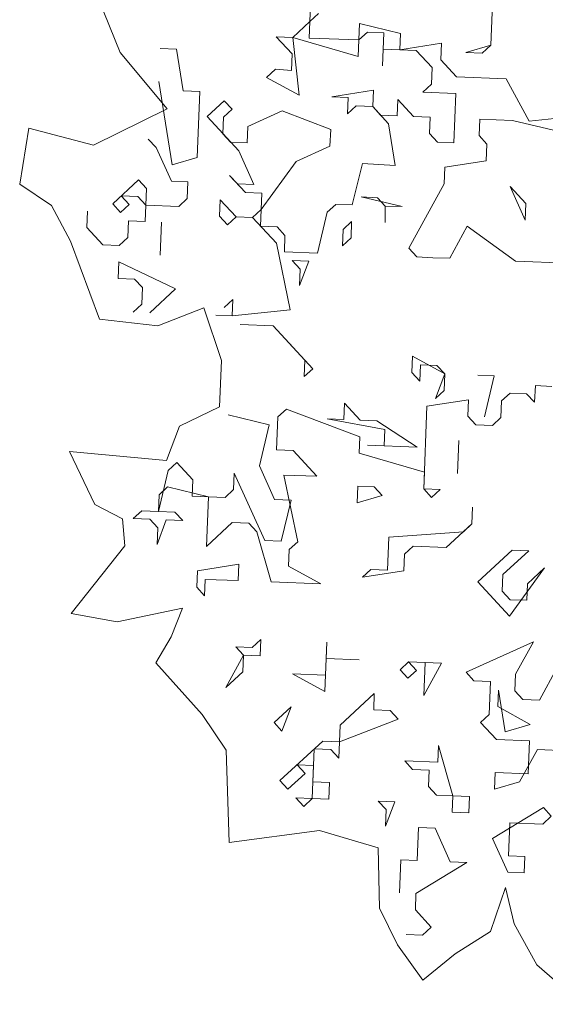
# Model space of a CAD drawing. Header units: metres. Extents: x -228 to 168, y -124 to 293.
# Tile 133 of 256: x 114.52 to 118.04, y 27.14 to 33.73. Entities that reach past the tile are written whole.
import ezdxf

# ---------------------------------------------------------------- set-up
doc = ezdxf.new("R2010")
doc.units = ezdxf.units.M
doc.header["$MEASUREMENT"] = 0
doc.layers.add('Bepflanzung.3 _ UMGEBUNG', color=7, linetype='Continuous')

msp = doc.modelspace()

# ---------------------------------------------------------------- linework, layer by layer
at = {"layer": 'Bepflanzung.3 _ UMGEBUNG', "color": 33, "linetype": 'Continuous', "lineweight": 18, "true_color": 0xa89c73}
for p, q in [((114.9903, 34.0138), (115.1927, 33.5067)), ((116.4634, 33.7136), (116.4677, 33.824)), ((116.5207, 33.7666), (116.4634, 33.7136)), ((117.6732, 33.5552), (117.6819, 33.776)), ((117.6819, 33.776), (117.6732, 33.5552)), ((116.3486, 33.6076), (116.4634, 33.7136)), ((116.4634, 33.7136), (116.459, 33.6032)), ((116.7901, 33.5901), (116.7945, 33.7005)), ((116.7945, 33.7005), (117.0683, 33.6344)), ((116.3443, 33.4972), (116.2383, 33.612)), ((116.2383, 33.612), (116.3486, 33.6076)), ((116.7858, 33.4798), (116.3486, 33.6076)), ((116.3486, 33.6076), (116.3914, 33.2217)), ((116.459, 33.6032), (116.7901, 33.5901)), ((116.7901, 33.5901), (116.7858, 33.4798)), ((116.8475, 33.6432), (116.7901, 33.5901)), ((116.9579, 33.6388), (116.8475, 33.6432)), ((116.9492, 33.418), (116.9579, 33.6388)), ((117.0683, 33.6344), (117.0639, 33.524)), ((115.4612, 33.5321), (115.5716, 33.5278)), ((115.5716, 33.5278), (115.6159, 33.2496)), ((116.9535, 33.5284), (116.9492, 33.418)), ((117.1743, 33.5197), (116.9535, 33.5284)), ((117.0639, 33.524), (117.342, 33.5683)), ((117.2803, 33.4049), (117.1743, 33.5197)), ((117.342, 33.5683), (117.3377, 33.458)), ((117.6732, 33.5552), (117.5054, 33.5066)), ((117.6158, 33.5022), (117.6732, 33.5552)), ((115.1927, 33.5067), (115.5091, 33.1298)), ((116.3399, 33.3868), (116.3443, 33.4972)), ((117.3377, 33.458), (117.4437, 33.3432)), ((117.5054, 33.5066), (117.6158, 33.5022)), ((116.1722, 33.3382), (116.2324, 33.3939)), ((116.2324, 33.3939), (116.3399, 33.3868)), ((117.2759, 33.2946), (117.2803, 33.4049)), ((116.3914, 33.2217), (116.1722, 33.3382)), ((117.4437, 33.3432), (117.7748, 33.3301)), ((117.7748, 33.3301), (117.9295, 33.0476)), ((115.5411, 32.7551), (115.4525, 33.3114)), ((117.2186, 33.2416), (117.2759, 33.2946)), ((115.6159, 33.2496), (115.7263, 33.2453)), ((115.7263, 33.2453), (115.7088, 32.8038)), ((116.6093, 33.2104), (116.8874, 33.2546)), ((116.7197, 33.206), (116.6093, 33.2104)), ((116.7153, 33.0956), (116.7197, 33.206)), ((116.8874, 33.2546), (116.8831, 33.1443)), ((117.0465, 33.0825), (117.0508, 33.1929)), ((117.0508, 33.1929), (117.1568, 33.0782)), ((117.4393, 33.2328), (117.2186, 33.2416)), ((117.4262, 32.9017), (117.4393, 33.2328)), ((115.5091, 33.1298), (115.0148, 32.8873)), ((115.7749, 33.0775), (115.8897, 33.1835)), ((115.9427, 33.1262), (115.8853, 33.0732)), ((115.8897, 33.1835), (115.9427, 33.1262)), ((116.7727, 33.1486), (116.7153, 33.0956)), ((116.8831, 33.1443), (116.7727, 33.1486)), ((116.9891, 33.0295), (116.8831, 33.1443)), ((116.8831, 33.1443), (116.9361, 33.0869)), ((115.987, 32.848), (115.7749, 33.0775)), ((115.8853, 33.0732), (115.8809, 32.9628)), ((116.0487, 33.0114), (116.2767, 33.1157)), ((116.2767, 33.1157), (116.6035, 32.9923)), ((116.9361, 33.0869), (117.0465, 33.0825)), ((117.1568, 33.0782), (117.2672, 33.0738)), ((117.2672, 33.0738), (117.2629, 32.9634)), ((117.5984, 33.0607), (117.594, 32.9503)), ((117.8191, 33.052), (117.5984, 33.0607)), ((117.9295, 33.0476), (118.318, 33.0875)), ((114.5837, 32.9999), (114.5218, 32.6254)), ((115.0148, 32.8873), (114.5837, 32.9999)), ((116.0443, 32.901), (116.0487, 33.0114)), ((116.6035, 32.9923), (116.5962, 32.8792)), ((117.0334, 32.7514), (116.9891, 33.0295)), ((118.0929, 32.9859), (117.8191, 33.052)), ((115.4351, 32.8698), (115.3821, 32.9272)), ((115.8809, 32.9628), (115.9339, 32.9054)), ((117.2629, 32.9634), (117.3159, 32.9061)), ((117.594, 32.9503), (117.647, 32.893)), ((115.5367, 32.6447), (115.4351, 32.8698)), ((115.9339, 32.9054), (116.0443, 32.901)), ((116.5962, 32.8792), (116.3711, 32.7776)), ((117.3159, 32.9061), (117.4262, 32.9017)), ((117.647, 32.893), (117.6426, 32.7826)), ((115.7088, 32.8038), (115.5411, 32.7551)), ((116.0886, 32.6229), (115.987, 32.848)), ((116.3711, 32.7776), (116.1373, 32.4552)), ((116.7465, 32.4864), (116.8155, 32.7628)), ((116.8155, 32.7628), (117.0334, 32.7514)), ((117.3645, 32.7383), (117.3601, 32.6279)), ((117.6426, 32.7826), (117.3645, 32.7383)), ((116.0312, 32.5699), (115.9252, 32.6846)), ((115.9252, 32.6846), (115.9782, 32.6273)), ((114.5218, 32.6254), (114.7338, 32.4825)), ((115.1438, 32.4944), (115.316, 32.6535)), ((115.316, 32.6535), (115.369, 32.5961)), ((115.6471, 32.6404), (115.5367, 32.6447)), ((115.6427, 32.53), (115.6471, 32.6404)), ((115.9782, 32.6273), (116.0886, 32.6229)), ((117.3601, 32.6279), (117.1248, 32.1978)), ((117.8017, 32.6105), (117.9033, 32.3854)), ((117.9077, 32.4957), (117.8017, 32.6105)), ((115.3116, 32.5431), (115.2012, 32.5474)), ((115.2012, 32.5474), (115.2542, 32.4901)), ((115.3646, 32.4857), (115.3116, 32.5431)), ((115.369, 32.5961), (115.3646, 32.4857)), ((116.1416, 32.5655), (116.0312, 32.5699)), ((116.1373, 32.4552), (116.1416, 32.5655)), ((116.9143, 32.535), (116.8068, 32.542)), ((116.8068, 32.542), (117.0805, 32.4759)), ((116.9673, 32.4776), (116.9143, 32.535)), ((114.7338, 32.4825), (114.8612, 32.2443)), ((115.1968, 32.4371), (115.1438, 32.4944)), ((115.2542, 32.4901), (115.1968, 32.4371)), ((115.3602, 32.3753), (115.3646, 32.4857)), ((115.3646, 32.4857), (115.5854, 32.477)), ((115.5854, 32.477), (115.6427, 32.53)), ((115.8591, 32.4109), (115.8635, 32.5213)), ((115.8635, 32.5213), (115.9695, 32.4065)), ((116.5788, 32.4377), (116.6361, 32.4907)), ((116.6361, 32.4907), (116.7465, 32.4864)), ((116.9673, 32.4776), (116.9658, 32.3699)), ((116.9658, 32.3699), (116.9673, 32.4776)), ((117.0805, 32.4759), (116.9673, 32.4776)), ((117.9033, 32.3854), (117.9077, 32.4957)), ((114.9761, 32.4458), (114.9717, 32.3354)), ((115.9121, 32.3535), (115.8591, 32.4109)), ((115.9695, 32.4065), (115.9121, 32.3535)), ((116.0799, 32.4022), (115.9695, 32.4065)), ((115.9695, 32.4065), (116.0799, 32.4022)), ((116.0799, 32.4022), (116.1373, 32.4552)), ((116.2389, 32.23), (116.0799, 32.4022)), ((116.1373, 32.4552), (116.1329, 32.3448)), ((116.5127, 32.1639), (116.5788, 32.4377)), ((114.9717, 32.3354), (115.0777, 32.2207)), ((115.2455, 32.2693), (115.2499, 32.3797)), ((115.2499, 32.3797), (115.3602, 32.3753)), ((115.4619, 32.1502), (115.4706, 32.371)), ((115.4706, 32.371), (115.4619, 32.1502)), ((116.1329, 32.3448), (116.2433, 32.3404)), ((116.2433, 32.3404), (116.2963, 32.283)), ((116.6848, 32.323), (116.7422, 32.376)), ((116.7422, 32.376), (116.7378, 32.2656)), ((117.3986, 32.1317), (117.5148, 32.3454)), ((117.5148, 32.3454), (117.8372, 32.1116)), ((115.1881, 32.2163), (115.2455, 32.2693)), ((116.2963, 32.283), (116.2919, 32.1727)), ((116.6804, 32.2126), (116.6848, 32.323)), ((114.8612, 32.2443), (115.056, 31.7231)), ((115.0777, 32.2207), (115.1881, 32.2163)), ((116.3318, 31.7842), (116.2389, 32.23)), ((116.7378, 32.2656), (116.6804, 32.2126)), ((116.2919, 32.1727), (116.5127, 32.1639)), ((117.1248, 32.1978), (117.1778, 32.1404)), ((117.1778, 32.1404), (117.2853, 32.1334)), ((115.1794, 31.9955), (115.1838, 32.1059)), ((115.1838, 32.1059), (115.5635, 31.9251)), ((116.3449, 32.1153), (116.4553, 32.1109)), ((116.3979, 32.0579), (116.3449, 32.1153)), ((116.4553, 32.1109), (116.3936, 31.9475)), ((117.2853, 32.1334), (117.3986, 32.1317)), ((117.8372, 32.1116), (118.3891, 32.0898)), ((116.3936, 31.9475), (116.3979, 32.0579)), ((115.2898, 31.9912), (115.1794, 31.9955)), ((115.3428, 31.9338), (115.2898, 31.9912)), ((115.3384, 31.8234), (115.3428, 31.9338)), ((115.5635, 31.9251), (115.3914, 31.7661)), ((115.281, 31.7704), (115.3384, 31.8234)), ((115.8903, 31.8016), (115.9477, 31.8546)), ((115.9477, 31.8546), (115.9433, 31.7442)), ((115.4461, 31.6792), (115.7531, 31.7988)), ((115.7531, 31.7988), (115.8709, 31.4454)), ((115.9433, 31.7442), (115.8329, 31.7486)), ((115.9433, 31.7442), (116.3318, 31.7842)), ((115.056, 31.7231), (115.4461, 31.6792)), ((116.2171, 31.6781), (115.9963, 31.6869)), ((115.9963, 31.6869), (116.2171, 31.6781)), ((116.4291, 31.4487), (116.2171, 31.6781)), ((116.2171, 31.6781), (116.4821, 31.3913)), ((115.8709, 31.4454), (115.8587, 31.1358)), ((116.4248, 31.3383), (116.4291, 31.4487)), ((117.1444, 31.3651), (117.1488, 31.4755)), ((117.1488, 31.4755), (117.3652, 31.3564)), ((117.2018, 31.4181), (117.1974, 31.3077)), ((117.3122, 31.4138), (117.2018, 31.4181)), ((117.3652, 31.3564), (117.3122, 31.4138)), ((116.4821, 31.3913), (116.4248, 31.3383)), ((117.1974, 31.3077), (117.1444, 31.3651)), ((117.3652, 31.3564), (117.3034, 31.193)), ((117.3608, 31.246), (117.3652, 31.3564)), ((117.5859, 31.3477), (117.6963, 31.3433)), ((117.6963, 31.3433), (117.5859, 31.3477)), ((117.6963, 31.3433), (117.6302, 31.0695)), ((117.6302, 31.0695), (117.6963, 31.3433)), ((117.3034, 31.193), (117.3608, 31.246)), ((117.8023, 31.2286), (117.7449, 31.1755)), ((117.9127, 31.2242), (117.8023, 31.2286)), ((117.9657, 31.1668), (117.9127, 31.2242)), ((117.9729, 31.2799), (117.9657, 31.1668)), ((118.0804, 31.2728), (117.9729, 31.2799)), ((116.6898, 31.0514), (116.6942, 31.1618)), ((116.6942, 31.1618), (116.8002, 31.0471)), ((117.5242, 31.1843), (117.2461, 31.14)), ((117.5198, 31.0739), (117.5242, 31.1843)), ((117.7449, 31.1755), (117.7406, 31.0652)), ((115.8587, 31.1358), (115.5908, 31.0063)), ((116.3057, 31.1219), (116.2483, 31.0689)), ((116.7958, 30.9367), (116.3057, 31.1219)), ((117.2461, 31.14), (117.2242, 30.5881)), ((116.1909, 31.0159), (115.9171, 31.082)), ((116.2483, 31.0689), (116.2396, 30.8481)), ((116.9636, 30.9853), (116.5794, 31.0558)), ((116.5794, 31.0558), (116.6898, 31.0514)), ((116.8002, 31.0471), (116.9106, 31.0427)), ((116.9106, 31.0427), (117.18, 30.8662)), ((117.5728, 31.0165), (117.5198, 31.0739)), ((117.6832, 31.0122), (117.5728, 31.0165)), ((117.7406, 31.0652), (117.6832, 31.0122)), ((115.5908, 31.0063), (115.5035, 30.7778)), ((116.1248, 30.7421), (116.1909, 31.0159)), ((116.9592, 30.875), (116.9636, 30.9853)), ((116.7914, 30.8263), (116.7958, 30.9367)), ((117.4494, 30.6898), (117.4581, 30.9105)), ((117.4581, 30.9105), (117.4494, 30.6898)), ((115.5035, 30.7778), (114.8553, 30.8366)), ((114.8553, 30.8366), (115.0235, 30.4821)), ((116.2396, 30.8481), (116.3499, 30.8438)), ((116.3499, 30.8438), (116.509, 30.6716)), ((117.2286, 30.6985), (116.7914, 30.8263)), ((117.18, 30.8662), (116.8488, 30.8793)), ((116.8488, 30.8793), (116.9592, 30.875)), ((115.5155, 30.7109), (115.5729, 30.7639)), ((115.5729, 30.7639), (115.6789, 30.6492)), ((115.4494, 30.4371), (115.5155, 30.7109)), ((115.9527, 30.5831), (115.9571, 30.6935)), ((115.9571, 30.6935), (116.1604, 30.2432)), ((116.2265, 30.517), (116.1248, 30.7421)), ((117.2242, 30.5881), (117.2286, 30.6985)), ((115.6789, 30.6492), (115.6746, 30.5388)), ((116.509, 30.6716), (116.2882, 30.6804)), ((116.2882, 30.6804), (116.3811, 30.2345)), ((115.5112, 30.6005), (115.4538, 30.5475)), ((115.7849, 30.5344), (115.5112, 30.6005)), ((115.8953, 30.5301), (115.9527, 30.5831)), ((116.7784, 30.4952), (116.7827, 30.6056)), ((116.7827, 30.6056), (116.8931, 30.6012)), ((116.8931, 30.6012), (116.9461, 30.5438)), ((117.2242, 30.5881), (117.3346, 30.5837)), ((117.2772, 30.5307), (117.2242, 30.5881)), ((117.3346, 30.5837), (117.2772, 30.5307)), ((115.4538, 30.5475), (115.4494, 30.4371)), ((115.6746, 30.5388), (115.8953, 30.5301)), ((115.7719, 30.2033), (115.7849, 30.5344)), ((116.3368, 30.5126), (116.2265, 30.517)), ((116.2707, 30.2389), (116.3368, 30.5126)), ((116.9461, 30.5438), (116.7784, 30.4952)), ((115.0235, 30.4821), (115.209, 30.3864)), ((115.2817, 30.3885), (115.3391, 30.4415)), ((115.3391, 30.4415), (115.4494, 30.4371)), ((115.4494, 30.4371), (115.5598, 30.4328)), ((115.5598, 30.4328), (115.6128, 30.3754)), ((117.5466, 30.3543), (117.551, 30.4646)), ((117.551, 30.4646), (117.5466, 30.3543)), ((115.209, 30.3864), (115.2252, 30.2075)), ((115.3921, 30.3841), (115.2817, 30.3885)), ((115.4451, 30.3268), (115.3921, 30.3841)), ((115.5025, 30.3798), (115.4407, 30.2164)), ((115.6128, 30.3754), (115.5025, 30.3798)), ((115.944, 30.3623), (115.7719, 30.2033)), ((116.0544, 30.358), (115.944, 30.3623)), ((115.4407, 30.2164), (115.4451, 30.3268)), ((116.1074, 30.3006), (116.0544, 30.358)), ((116.2046, 29.9651), (116.1074, 30.3006)), ((116.9904, 30.2657), (117.4893, 30.3012)), ((117.5466, 30.3543), (117.3745, 30.1952)), ((117.4893, 30.3012), (117.5466, 30.3543)), ((116.1604, 30.2432), (116.2707, 30.2389)), ((116.3811, 30.2345), (116.3238, 30.1815)), ((116.9817, 30.0449), (116.9904, 30.2657)), ((115.2252, 30.2075), (114.8652, 29.7532)), ((116.3238, 30.1815), (116.3194, 30.0711)), ((117.1538, 30.204), (117.0964, 30.1509)), ((117.3745, 30.1952), (117.1538, 30.204)), ((117.5866, 29.9657), (117.8161, 30.1778)), ((117.9264, 30.1734), (117.7543, 30.0144)), ((117.8161, 30.1778), (117.9264, 30.1734)), ((117.0964, 30.1509), (117.092, 30.0406)), ((115.7058, 29.9295), (115.7101, 30.0399)), ((115.7101, 30.0399), (115.9883, 30.0842)), ((115.9883, 30.0842), (115.9839, 29.9738)), ((116.3194, 30.0711), (116.5358, 29.952)), ((116.8139, 29.9963), (116.8713, 30.0493)), ((117.092, 30.0406), (116.8139, 29.9963)), ((116.8713, 30.0493), (116.9817, 30.0449)), ((118.0324, 30.0587), (117.7986, 29.7363)), ((117.9177, 29.9527), (118.0324, 30.0587)), ((115.7631, 29.9825), (115.7588, 29.8722)), ((115.9839, 29.9738), (115.7631, 29.9825)), ((116.5358, 29.952), (116.2046, 29.9651)), ((117.7986, 29.7363), (117.5866, 29.9657)), ((117.7543, 30.0144), (117.75, 29.904)), ((115.7588, 29.8722), (115.7058, 29.9295)), ((117.75, 29.904), (117.803, 29.8466)), ((117.9133, 29.8423), (117.9177, 29.9527)), ((117.803, 29.8466), (117.9133, 29.8423)), ((115.174, 29.698), (115.6117, 29.7892)), ((115.6117, 29.7892), (115.5344, 29.5985)), ((114.8652, 29.7532), (115.174, 29.698)), ((115.5344, 29.5985), (115.4331, 29.4238)), ((116.0768, 29.5279), (116.1342, 29.5809)), ((116.1342, 29.5809), (116.1298, 29.4706)), ((116.0194, 29.4749), (115.9664, 29.5323)), ((115.9664, 29.5323), (116.0768, 29.5279)), ((116.567, 29.3427), (116.5757, 29.5635)), ((116.5757, 29.5635), (116.5713, 29.4531)), ((117.5074, 29.3608), (117.9576, 29.5641)), ((117.9576, 29.5641), (117.8385, 29.3478)), ((116.0194, 29.4749), (115.9003, 29.2585)), ((116.0151, 29.3646), (116.0194, 29.4749)), ((116.1298, 29.4706), (116.0194, 29.4749)), ((116.5713, 29.4531), (116.5626, 29.2324)), ((116.5713, 29.4531), (116.7921, 29.4444)), ((116.7921, 29.4444), (116.5713, 29.4531)), ((115.4331, 29.4238), (115.7426, 29.0781)), ((117.0659, 29.3783), (117.1232, 29.4313)), ((117.1189, 29.3209), (117.0659, 29.3783)), ((117.1762, 29.3739), (117.1189, 29.3209)), ((117.1232, 29.4313), (117.1762, 29.3739)), ((117.1232, 29.4313), (117.344, 29.4226)), ((117.2336, 29.4269), (117.1232, 29.4313)), ((117.2249, 29.2062), (117.2336, 29.4269)), ((117.344, 29.4226), (117.2249, 29.2062)), ((117.9975, 29.1756), (118.1166, 29.392)), ((115.9003, 29.2585), (116.0151, 29.3646)), ((116.5626, 29.2324), (116.3462, 29.3515)), ((116.3462, 29.3515), (116.567, 29.3427)), ((117.5604, 29.3035), (117.5074, 29.3608)), ((117.8385, 29.3478), (117.8342, 29.2374)), ((117.6708, 29.2991), (117.5604, 29.3035)), ((117.662, 29.0783), (117.6708, 29.2991)), ((117.7238, 29.2417), (117.7194, 29.1314)), ((117.7681, 28.9636), (117.7238, 29.2417)), ((116.6643, 29.0072), (116.8938, 29.2193)), ((116.8938, 29.2193), (116.8894, 29.1089)), ((117.8342, 29.2374), (117.8872, 29.18)), ((117.8872, 29.18), (117.9975, 29.1756)), ((116.2228, 29.0247), (116.3375, 29.1307)), ((116.3375, 29.1307), (116.2758, 28.9673)), ((116.8894, 29.1089), (116.9998, 29.1045)), ((117.7194, 29.1314), (117.9358, 29.0123)), ((115.7426, 29.0781), (115.9028, 28.8405)), ((117.0528, 29.0472), (116.6599, 28.8969)), ((116.9998, 29.1045), (117.0528, 29.0472)), ((117.6047, 29.0253), (117.662, 29.0783)), ((116.2758, 28.9673), (116.2228, 29.0247)), ((116.6599, 28.8969), (116.6643, 29.0072)), ((117.7107, 28.9106), (117.6047, 29.0253)), ((117.9358, 29.0123), (117.7681, 28.9636)), ((117.9314, 28.9019), (117.7107, 28.9106)), ((116.2627, 28.6362), (116.5495, 28.9012)), ((116.4922, 28.8482), (116.4834, 28.6275)), ((116.6025, 28.8439), (116.4922, 28.8482)), ((116.5495, 28.9012), (116.6599, 28.8969)), ((116.6555, 28.7865), (116.6025, 28.8439)), ((116.6599, 28.8969), (116.6555, 28.7865)), ((117.3178, 28.7603), (117.3222, 28.8707)), ((117.3222, 28.8707), (117.4195, 28.5352)), ((117.9845, 28.8445), (117.8653, 28.6281)), ((117.9227, 28.6811), (117.9314, 28.9019)), ((118.2052, 28.8358), (117.9845, 28.8445)), ((115.9028, 28.8405), (115.9219, 28.2217)), ((116.4878, 28.7378), (116.3774, 28.7422)), ((116.3774, 28.7422), (116.4304, 28.6848)), ((116.4791, 28.5171), (116.4878, 28.7378)), ((117.1501, 28.7117), (117.0971, 28.769)), ((117.0971, 28.769), (117.3178, 28.7603)), ((117.2604, 28.7073), (117.1501, 28.7117)), ((116.4304, 28.6848), (116.3157, 28.5788)), ((117.2561, 28.5969), (117.2604, 28.7073)), ((117.6976, 28.5795), (117.702, 28.6898)), ((117.702, 28.6898), (117.9227, 28.6811)), ((116.3157, 28.5788), (116.2627, 28.6362)), ((116.4834, 28.6275), (116.5938, 28.6231)), ((116.5938, 28.6231), (116.5894, 28.5127)), ((117.3091, 28.5395), (117.2561, 28.5969)), ((117.8653, 28.6281), (117.6976, 28.5795)), ((116.4217, 28.4641), (116.3687, 28.5214)), ((116.3687, 28.5214), (116.4791, 28.5171)), ((116.4791, 28.5171), (116.4217, 28.4641)), ((116.5894, 28.5127), (116.4791, 28.5171)), ((117.4195, 28.5352), (117.3091, 28.5395)), ((117.4151, 28.4248), (117.4195, 28.5352)), ((117.4195, 28.5352), (117.5298, 28.5308)), ((117.5298, 28.5308), (117.5255, 28.4204)), ((116.9206, 28.4996), (117.031, 28.4953)), ((116.9736, 28.4423), (116.9206, 28.4996)), ((117.031, 28.4953), (116.9692, 28.3319)), ((117.6845, 28.2483), (118.0244, 28.456)), ((118.0244, 28.456), (118.0774, 28.3986)), ((116.9692, 28.3319), (116.9736, 28.4423)), ((117.5255, 28.4204), (117.4151, 28.4248)), ((118.0774, 28.3986), (118.02, 28.3456)), ((117.1813, 28.1024), (117.19, 28.3231)), ((117.19, 28.3231), (117.3004, 28.3188)), ((117.3004, 28.3188), (117.402, 28.0937)), ((117.7993, 28.3543), (117.7905, 28.1336)), ((118.02, 28.3456), (117.7993, 28.3543)), ((115.9219, 28.2217), (116.5275, 28.3023)), ((116.5275, 28.3023), (116.9205, 28.1874)), ((116.9205, 28.1874), (116.9276, 27.784)), ((117.7862, 28.0232), (117.6845, 28.2483)), ((117.7905, 28.1336), (117.9009, 28.1292)), ((117.9009, 28.1292), (117.8965, 28.0188)), ((117.0622, 27.886), (117.0709, 28.1068)), ((117.0709, 28.1068), (117.1813, 28.1024)), ((117.5124, 28.0893), (117.1725, 27.8816)), ((117.402, 28.0937), (117.5124, 28.0893)), ((117.8965, 28.0188), (117.7862, 28.0232)), ((117.1725, 27.8816), (117.1682, 27.7713)), ((117.6704, 27.6268), (117.7701, 27.9212)), ((117.7701, 27.9212), (117.8302, 27.6785)), ((116.9276, 27.784), (117.0496, 27.5389)), ((117.1682, 27.7713), (117.2742, 27.6565)), ((117.8302, 27.6785), (117.9818, 27.4047)), ((117.2168, 27.6035), (117.1064, 27.6079)), ((117.2742, 27.6565), (117.2168, 27.6035)), ((117.4348, 27.4771), (117.6704, 27.6268)), ((117.0496, 27.5389), (117.2172, 27.3027)), ((117.2172, 27.3027), (117.4348, 27.4771)), ((117.9818, 27.4047), (118.2814, 27.1404))]:
    msp.add_line(p, q, dxfattribs=at)

doc.saveas('drawing.dxf')
